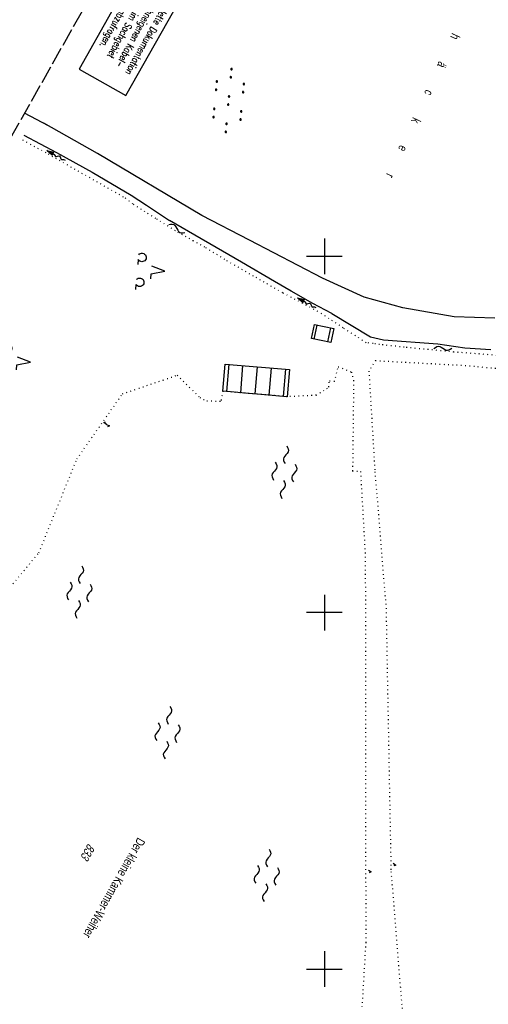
# Model space of a CAD drawing. Extents: x 509054 to 510069, y 459212 to 460305.
# Tile 39 of 66: x 509415 to 509546, y 459890 to 460166. Entities that reach past the tile are written whole.
import ezdxf

# ---------------------------------------------------------------- set-up
doc = ezdxf.new("R2010")
doc.units = 0
doc.header["$LTSCALE"] = 10
doc.header["$MEASUREMENT"] = 0
for name, pattern in [('AUSGEZOGEN', [0]), ('LT00', [0]), ('LT14', [0.6, 0.5, -0.1]), ('PUNKTX2_STR', [0.6, 0.1, -0.5])]:
    doc.linetypes.add(name, pattern=pattern)
doc.layers.get('0').update_dxf_attribs({"linetype": 'LT00'})
for name, color, linetype in [('--FLIEßRICHTPFEIL', 180, 'Continuous'), ('--WASSER_GRENZE', 180, 'PUNKTX2_STR'), ('--WASSER_NUTZUNG', 180, 'Continuous'), ('BAB-KABEL_TEXT_KASTEN', 224, 'Continuous'), ('DFK_BEB_SCHR', 254, 'LT00'), ('DFK_BEBAUUNG', 250, 'LT00'), ('DFK_BES-NAME', 255, 'LT00'), ('DFK_FLUR_NR', 250, 'LT00'), ('DFK_KATASTER', 250, 'LT00'), ('DFK_NUTZUNG', 250, 'LT00'), ('DFK_TOPO-ANL', 252, 'LT00'), ('V110_RASTER', 250, 'LT00')]:
    doc.layers.add(name, color=color, linetype=linetype)
doc.layers.add('-BLATT_110-RAND', color=7, linetype='LT14', plot=False)
doc.styles.add('ROMANS', font='romans.shx', dxfattribs={"width": 0.8})
doc.styles.get("Standard").update_dxf_attribs({"font": 'ARIAL.TTF'})

# ---------------------------------------------------------------- blocks, each defined once
blk = doc.blocks.new('SYMB7050')
at = {"color": 0, "linetype": 'ByBlock'}
blk.add_lwpolyline([(0, 0), (0, 0.093), (0.046, 0.058)], dxfattribs=at)
blk = doc.blocks.new('SYMB7250')
at = {"color": 0, "linetype": 'ByBlock'}
for points in [[(-0.25, 0.28), (-0.208333, 0.308889), (-0.166667, 0.331111), (-0.125, 0.34), (-0.083333, 0.331111), (-0.041667, 0.308889), (0, 0.28)], [(0, 0.28), (0.041667, 0.251111), (0.083333, 0.228889), (0.125, 0.22), (0.166667, 0.228889), (0.208333, 0.251111), (0.25, 0.28)], [(-0.74, 0), (-0.698333, 0.028889), (-0.656667, 0.051111), (-0.615, 0.06), (-0.573333, 0.051111), (-0.531667, 0.028889), (-0.49, 0)], [(-0.49, 0), (-0.448333, -0.028889), (-0.406667, -0.051111), (-0.365, -0.06), (-0.323333, -0.051111), (-0.281667, -0.028889), (-0.24, 0)], [(0.24, 0), (0.281667, 0.028889), (0.323333, 0.051111), (0.365, 0.06), (0.406667, 0.051111), (0.448333, 0.028889), (0.49, 0)], [(0.49, 0), (0.531667, -0.028889), (0.573333, -0.051111), (0.615, -0.06), (0.656667, -0.051111), (0.698333, -0.028889), (0.74, 0)], [(-0.25, -0.28), (-0.208333, -0.251111), (-0.166667, -0.228889), (-0.125, -0.22), (-0.083333, -0.228889), (-0.041667, -0.251111), (0, -0.28)], [(0, -0.28), (0.041667, -0.308889), (0.083333, -0.331111), (0.125, -0.34), (0.166667, -0.331111), (0.208333, -0.308889), (0.25, -0.28)]]:
    blk.add_lwpolyline(points, dxfattribs=at)
blk = doc.blocks.new('SYMB7110')
at = {"color": 0, "linetype": 'ByBlock'}
for p, q in [((-0.515, 0.392919), (-0.515, 0.367081)), ((-0.51, 0.362895), (-0.51, 0.397105)), ((-0.505, 0.399164), (-0.505, 0.360836)), ((-0.5, 0.360204), (-0.5, 0.399796)), ((-0.495, 0.399164), (-0.495, 0.360836)), ((-0.49, 0.362895), (-0.49, 0.397105)), ((-0.485, 0.392919), (-0.485, 0.367081)), ((-0.48, 0.379874), (-0.48, 0.380145)), ((-0.285, 0.392919), (-0.285, 0.367081)), ((-0.28, 0.362895), (-0.28, 0.397105)), ((-0.275, 0.399164), (-0.275, 0.360836)), ((-0.27, 0.360204), (-0.27, 0.399796)), ((-0.265, 0.399164), (-0.265, 0.360836)), ((-0.26, 0.362895), (-0.26, 0.397105)), ((-0.255, 0.392919), (-0.255, 0.367081)), ((-0.25, 0.379874), (-0.25, 0.380146)), ((0.255, 0.392919), (0.255, 0.367081)), ((0.26, 0.362895), (0.26, 0.397105)), ((0.265, 0.399164), (0.265, 0.360836)), ((0.27, 0.360204), (0.27, 0.399796)), ((0.275, 0.399164), (0.275, 0.360836)), ((0.28, 0.362895), (0.28, 0.397105)), ((0.285, 0.392919), (0.285, 0.367081)), ((0.29, 0.379874), (0.29, 0.380145)), ((0.485, 0.392919), (0.485, 0.367081)), ((0.49, 0.362895), (0.49, 0.397105)), ((0.495, 0.399164), (0.495, 0.360836)), ((0.5, 0.360204), (0.5, 0.399796)), ((0.505, 0.399164), (0.505, 0.360836)), ((0.51, 0.362895), (0.51, 0.397105)), ((0.515, 0.392919), (0.515, 0.367081)), ((0.52, 0.379874), (0.52, 0.380146)), ((-0.9, 0.012919), (-0.9, -0.012919)), ((-0.895, -0.017106), (-0.895, 0.017105)), ((-0.89, 0.019164), (-0.89, -0.019164)), ((-0.885, -0.019797), (-0.885, 0.019796)), ((-0.88, 0.019164), (-0.88, -0.019164)), ((-0.875, -0.017106), (-0.875, 0.017105)), ((-0.87, 0.012919), (-0.87, -0.012919)), ((-0.865, -0.000126), (-0.865, 0.000145)), ((-0.67, 0.012919), (-0.67, -0.012919)), ((-0.665, -0.017106), (-0.665, 0.017105)), ((-0.66, 0.019164), (-0.66, -0.019164)), ((-0.655, -0.019797), (-0.655, 0.019796)), ((-0.65, 0.019164), (-0.65, -0.019164)), ((-0.645, -0.017106), (-0.645, 0.017105)), ((-0.64, 0.012919), (-0.64, -0.012919)), ((-0.635, -0.000126), (-0.635, 0.000145)), ((-0.13, 0.012919), (-0.13, -0.012919)), ((-0.125, -0.017105), (-0.125, 0.017105)), ((-0.12, 0.019164), (-0.12, -0.019164)), ((-0.115, -0.019796), (-0.115, 0.019796)), ((-0.11, 0.019164), (-0.11, -0.019164)), ((-0.105, -0.017105), (-0.105, 0.017105)), ((-0.1, 0.012919), (-0.1, -0.012919)), ((-0.095, -0.000126), (-0.095, 0.000146)), ((0.1, 0.012919), (0.1, -0.012919)), ((0.105, -0.017105), (0.105, 0.017105)), ((0.11, 0.019164), (0.11, -0.019164)), ((0.115, -0.019796), (0.115, 0.019796)), ((0.12, 0.019164), (0.12, -0.019164)), ((0.125, -0.017105), (0.125, 0.017105)), ((0.13, 0.012919), (0.13, -0.012919)), ((0.135, -0.000126), (0.135, 0.000146)), ((0.64, 0.012919), (0.64, -0.012919)), ((0.645, -0.017105), (0.645, 0.017105)), ((0.65, 0.019164), (0.65, -0.019164)), ((0.655, -0.019796), (0.655, 0.019796)), ((0.66, 0.019164), (0.66, -0.019164)), ((0.665, -0.017105), (0.665, 0.017105)), ((0.67, 0.012919), (0.67, -0.012919)), ((0.675, -0.000126), (0.675, 0.000146)), ((0.87, 0.012919), (0.87, -0.012919)), ((0.875, -0.017105), (0.875, 0.017105)), ((0.88, 0.019164), (0.88, -0.019164)), ((0.885, -0.019796), (0.885, 0.019796)), ((0.89, 0.019164), (0.89, -0.019164)), ((0.895, -0.017105), (0.895, 0.017105)), ((0.9, 0.012919), (0.9, -0.012919)), ((0.905, -0.000126), (0.905, 0.000146)), ((-0.515, -0.367081), (-0.515, -0.392919)), ((-0.51, -0.397105), (-0.51, -0.362895)), ((-0.505, -0.360836), (-0.505, -0.399164)), ((-0.5, -0.399796), (-0.5, -0.360204)), ((-0.495, -0.360836), (-0.495, -0.399164)), ((-0.49, -0.397106), (-0.49, -0.362895)), ((-0.485, -0.367081), (-0.485, -0.392919)), ((-0.48, -0.380126), (-0.48, -0.379855)), ((-0.285, -0.367081), (-0.285, -0.392919)), ((-0.28, -0.397105), (-0.28, -0.362895)), ((-0.275, -0.360836), (-0.275, -0.399164)), ((-0.27, -0.399796), (-0.27, -0.360204)), ((-0.265, -0.360836), (-0.265, -0.399164)), ((-0.26, -0.397105), (-0.26, -0.362895)), ((-0.255, -0.367081), (-0.255, -0.392919)), ((-0.25, -0.380126), (-0.25, -0.379855)), ((0.255, -0.367081), (0.255, -0.392919)), ((0.26, -0.397105), (0.26, -0.362895)), ((0.265, -0.360836), (0.265, -0.399164)), ((0.27, -0.399796), (0.27, -0.360204)), ((0.275, -0.360836), (0.275, -0.399164)), ((0.28, -0.397105), (0.28, -0.362895)), ((0.285, -0.367081), (0.285, -0.392919)), ((0.29, -0.380126), (0.29, -0.379855)), ((0.485, -0.367081), (0.485, -0.392919)), ((0.49, -0.397105), (0.49, -0.362895)), ((0.495, -0.360836), (0.495, -0.399164)), ((0.5, -0.399796), (0.5, -0.360204)), ((0.505, -0.360836), (0.505, -0.399164)), ((0.51, -0.397105), (0.51, -0.362895)), ((0.515, -0.367081), (0.515, -0.392919)), ((0.52, -0.380126), (0.52, -0.379855))]:
    blk.add_line(p, q, dxfattribs=at)
for points in [[(-0.48, 0.38), (-0.481981, 0.388678), (-0.48753, 0.395637), (-0.49555, 0.399499), (-0.50445, 0.399499), (-0.51247, 0.395637), (-0.518019, 0.388678), (-0.52, 0.38), (-0.518019, 0.371322), (-0.51247, 0.364363), (-0.50445, 0.360501), (-0.49555, 0.360501), (-0.48753, 0.364363), (-0.481981, 0.371322), (-0.48, 0.38)], [(-0.25, 0.38), (-0.251981, 0.388678), (-0.25753, 0.395637), (-0.26555, 0.399499), (-0.27445, 0.399499), (-0.28247, 0.395637), (-0.288019, 0.388678), (-0.29, 0.38), (-0.288019, 0.371322), (-0.28247, 0.364363), (-0.27445, 0.360501), (-0.26555, 0.360501), (-0.25753, 0.364363), (-0.251981, 0.371322), (-0.25, 0.38)], [(0.29, 0.38), (0.288019, 0.388678), (0.28247, 0.395637), (0.27445, 0.399499), (0.26555, 0.399499), (0.25753, 0.395637), (0.251981, 0.388678), (0.25, 0.38), (0.251981, 0.371322), (0.25753, 0.364363), (0.26555, 0.360501), (0.27445, 0.360501), (0.28247, 0.364363), (0.288019, 0.371322), (0.29, 0.38)], [(0.52, 0.38), (0.518019, 0.388678), (0.51247, 0.395637), (0.50445, 0.399499), (0.495549, 0.399499), (0.48753, 0.395637), (0.481981, 0.388678), (0.48, 0.38), (0.481981, 0.371322), (0.48753, 0.364363), (0.495549, 0.360501), (0.50445, 0.360501), (0.51247, 0.364363), (0.518019, 0.371322), (0.52, 0.38)], [(-0.865, 0), (-0.866981, 0.008678), (-0.87253, 0.015637), (-0.88055, 0.019498), (-0.88945, 0.019498), (-0.89747, 0.015637), (-0.903019, 0.008678), (-0.905, 0)], [(-0.905, 0), (-0.903019, -0.008678), (-0.89747, -0.015637), (-0.88945, -0.019499), (-0.88055, -0.019499), (-0.87253, -0.015637), (-0.866981, -0.008678), (-0.865, 0)], [(-0.635, 0), (-0.636981, 0.008678), (-0.64253, 0.015637), (-0.65055, 0.019498), (-0.65945, 0.019498), (-0.66747, 0.015637), (-0.673019, 0.008678), (-0.675, 0)], [(-0.675, 0), (-0.673019, -0.008678), (-0.66747, -0.015637), (-0.65945, -0.019499), (-0.65055, -0.019499), (-0.64253, -0.015637), (-0.636981, -0.008678), (-0.635, 0)], [(-0.095, 0), (-0.096981, 0.008678), (-0.10253, 0.015637), (-0.11055, 0.019499), (-0.11945, 0.019499), (-0.12747, 0.015637), (-0.133019, 0.008678), (-0.135, 0)], [(-0.135, 0), (-0.133019, -0.008678), (-0.12747, -0.015637), (-0.11945, -0.019499), (-0.11055, -0.019499), (-0.10253, -0.015637), (-0.096981, -0.008678), (-0.095, 0)], [(0.135, 0), (0.133019, 0.008678), (0.12747, 0.015637), (0.11945, 0.019499), (0.11055, 0.019499), (0.10253, 0.015637), (0.096981, 0.008678), (0.095, 0)], [(0.095, 0), (0.096981, -0.008678), (0.10253, -0.015637), (0.11055, -0.019499), (0.11945, -0.019499), (0.12747, -0.015637), (0.133019, -0.008678), (0.135, 0)], [(0.675, 0), (0.673019, 0.008678), (0.66747, 0.015637), (0.65945, 0.019499), (0.65055, 0.019499), (0.64253, 0.015637), (0.636981, 0.008678), (0.635, 0)], [(0.635, 0), (0.636981, -0.008678), (0.64253, -0.015637), (0.65055, -0.019499), (0.65945, -0.019499), (0.66747, -0.015637), (0.673019, -0.008678), (0.675, 0)], [(0.905, 0), (0.903019, 0.008678), (0.89747, 0.015637), (0.88945, 0.019499), (0.88055, 0.019499), (0.87253, 0.015637), (0.866981, 0.008678), (0.865, 0)], [(0.865, 0), (0.866981, -0.008678), (0.87253, -0.015637), (0.88055, -0.019499), (0.88945, -0.019499), (0.89747, -0.015637), (0.903019, -0.008678), (0.905, 0)], [(-0.48, -0.38), (-0.481981, -0.371322), (-0.48753, -0.364363), (-0.49555, -0.360501), (-0.50445, -0.360501), (-0.51247, -0.364363), (-0.518019, -0.371322), (-0.52, -0.38), (-0.518019, -0.388678), (-0.51247, -0.395637), (-0.50445, -0.399499), (-0.49555, -0.399499), (-0.48753, -0.395637), (-0.481981, -0.388678), (-0.48, -0.38)], [(-0.25, -0.38), (-0.251981, -0.371322), (-0.25753, -0.364363), (-0.26555, -0.360501), (-0.27445, -0.360501), (-0.28247, -0.364363), (-0.288019, -0.371322), (-0.29, -0.38), (-0.288019, -0.388678), (-0.28247, -0.395637), (-0.27445, -0.399499), (-0.26555, -0.399499), (-0.25753, -0.395637), (-0.251981, -0.388678), (-0.25, -0.38)], [(0.29, -0.38), (0.288019, -0.371322), (0.28247, -0.364363), (0.27445, -0.360501), (0.26555, -0.360501), (0.25753, -0.364363), (0.251981, -0.371322), (0.25, -0.38), (0.251981, -0.388678), (0.25753, -0.395637), (0.26555, -0.399499), (0.27445, -0.399499), (0.28247, -0.395637), (0.288019, -0.388678), (0.29, -0.38)], [(0.52, -0.38), (0.518019, -0.371322), (0.51247, -0.364363), (0.50445, -0.360501), (0.495549, -0.360501), (0.48753, -0.364363), (0.481981, -0.371322), (0.48, -0.38), (0.481981, -0.388678), (0.48753, -0.395637), (0.495549, -0.399499), (0.50445, -0.399499), (0.51247, -0.395637), (0.518019, -0.388678), (0.52, -0.38)]]:
    blk.add_lwpolyline(points, dxfattribs=at)
blk = doc.blocks.new('SYMB7201')
at = {"color": 0, "linetype": 'ByBlock'}
for p, q in [((0, 0.385), (-0.11, 0.015)), ((-0.255, -0.385), (-0.115, -0.385)), ((0.445, -0.385), (0.585, -0.385))]:
    blk.add_line(p, q, dxfattribs=at)
for points in [[(0.25, 0.015), (0.11, 0.015), (0, 0.385)], [(-0.393816, -0.383308), (-0.416239, -0.362945), (-0.432849, -0.337617), (-0.442589, -0.308936), (-0.444836, -0.27873), (-0.439449, -0.248923), (-0.426769, -0.221415), (-0.407606, -0.197958), (-0.38318, -0.180047), (-0.355047, -0.168823), (-0.325, -0.165), (-0.294953, -0.168823), (-0.26682, -0.180047), (-0.242394, -0.197959), (-0.223231, -0.221415), (-0.210551, -0.248923), (-0.205164, -0.27873), (-0.207411, -0.308936), (-0.21715, -0.337617), (-0.233761, -0.362945), (-0.256184, -0.383308)], [(0.306185, -0.383308), (0.283761, -0.362945), (0.267151, -0.337617), (0.257411, -0.308936), (0.255164, -0.27873), (0.260552, -0.248923), (0.273231, -0.221415), (0.292394, -0.197958), (0.31682, -0.180047), (0.344953, -0.168823), (0.375, -0.165), (0.405047, -0.168823), (0.43318, -0.180047), (0.457606, -0.197959), (0.476769, -0.221415), (0.489449, -0.248923), (0.494836, -0.27873), (0.492589, -0.308936), (0.48285, -0.337617), (0.466239, -0.362945), (0.443816, -0.383308)]]:
    blk.add_lwpolyline(points, dxfattribs=at)
blk = doc.blocks.new('FLIEßRICHTPFEIL')
at = {"layer": '--FLIEßRICHTPFEIL'}
blk.add_hatch(color=256, dxfattribs=at).paths.add_polyline_path([(-1.95, 0.4875), (-1.95, -0.4875), (0, 0)])
for p, q in [((-1.95, 0.4875), (-1.95, -0.4875)), ((-1.95, 0.4875), (0, 0)), ((0, 0), (-1.95, -0.4875))]:
    blk.add_line(p, q, dxfattribs=at)
at = {"layer": '--FLIEßRICHTPFEIL', "start_tangent": (-1, 0), "end_tangent": (-1, 0)}
blk.add_spline([(-1.95, 0), (-2.4375, 0), (-2.925, 0.325), (-3.4125, 0), (-3.9, -0.325), (-4.3875, 0), (-4.875, 0.325), (-5.3625, 0), (-5.85, 0)], degree=3, dxfattribs=at)
blk = doc.blocks.new('SYMB7251')
at = {"color": 0, "linetype": 'ByBlock'}
for points in [[(-0.25, 0), (-0.208333, 0.028889), (-0.166667, 0.051111), (-0.125, 0.06), (-0.083333, 0.051111), (-0.041667, 0.028889), (0, 0)], [(0, 0), (0.041667, -0.028889), (0.083333, -0.051111), (0.125, -0.06), (0.166667, -0.051111), (0.208333, -0.028889), (0.25, 0)]]:
    blk.add_lwpolyline(points, dxfattribs=at)

msp = doc.modelspace()

# ---------------------------------------------------------------- linework, layer by layer
at = {"layer": '--WASSER_GRENZE', "ltscale": 0.2}
for p, q in [((509415.41, 460132.63), (509422.58, 460128.69)), ((509422.58, 460128.69), (509444.2, 460116.34)), ((509444.2, 460116.34), (509446.4, 460114.61)), ((509446.4, 460114.61), (509452.91, 460110.48)), ((509452.91, 460110.48), (509458.88, 460106.78)), ((509458.88, 460106.78), (509463.09, 460104.43)), ((509463.09, 460104.43), (509466.68, 460102.44)), ((509466.68, 460102.44), (509472.6, 460098.78)), ((509472.6, 460098.78), (509480.75, 460094.09)), ((509480.75, 460094.09), (509488.36, 460089.72)), ((509488.36, 460089.72), (509498.94, 460084.07)), ((509505.27, 460079.88), (509498.94, 460084.07)), ((509511.69, 460075.74), (509505.27, 460079.88)), ((509513.64, 460075.5), (509511.69, 460075.74)), ((509515.46, 460075.21), (509513.64, 460075.5)), ((509522.38, 460074.45), (509515.46, 460075.21)), ((509536.28, 460073.11), (509522.38, 460074.45)), ((509549.49, 460072.08), (509536.28, 460073.11)), ((509502.81, 460064.81), (509503.85, 460069)), ((509503.85, 460069), (509507.55, 460067.51)), ((509514.28, 460070.72), (509512.45, 460067.79)), ((509514.28, 460070.72), (509536.92, 460069.48)), ((509580.26, 460065.56), (509536.92, 460069.48)), ((509443.4, 460061.39), (509458.74, 460066.62)), ((509458.74, 460066.62), (509465.05, 460060.32)), ((509507.55, 460067.51), (509508.17, 460065.14)), ((509512.45, 460067.79), (509514.14, 460039.54)), ((509499.71, 460062.21), (509501.25, 460063.3)), ((509501.25, 460063.3), (509501.37, 460064.91)), ((509502.81, 460064.81), (509501.37, 460064.91)), ((509508.17, 460065.14), (509507.89, 460039.73)), ((509430.63, 460043.12), (509443.4, 460061.39)), ((509471.55, 460062.11), (509471, 460059.3)), ((509489.6, 460060.57), (509471.55, 460062.11)), ((509497.72, 460060.98), (509489.6, 460060.57)), ((509497.72, 460060.98), (509499.71, 460062.21)), ((509465.05, 460060.32), (509467.04, 460059.43)), ((509467.04, 460059.43), (509471, 460059.3)), ((509419.99, 460016.82), (509430.63, 460043.12)), ((509507.89, 460039.73), (509510.11, 460039.59)), ((509510.11, 460039.59), (509511.45, 460015.64)), ((509514.14, 460039.54), (509517.26, 460001.26)), ((509402.75, 459996.07), (509419.99, 460016.82)), ((509511.45, 460015.64), (509511.57, 459907.48)), ((509517.26, 460001.26), (509518.64, 459927.36)), ((509518.64, 459927.36), (509521.87, 459887.41)), ((509511.57, 459907.48), (509510.51, 459889.4))]:
    msp.add_line(p, q, dxfattribs=at)
at = {"layer": '-BLATT_110-RAND'}
msp.add_lwpolyline([(509508.66, 460304.61), (509054.47, 459498.79), (509563.22, 459212.04), (510017.41, 460017.85), (509508.66, 460304.61)], dxfattribs=at)
at = {"layer": 'BAB-KABEL_TEXT_KASTEN', "linetype": 'AUSGEZOGEN'}
msp.add_lwpolyline([(509449.43, 460184.76), (509431.23, 460152.48), (509444.35, 460145.08), (509462.54, 460177.37)], close=True, dxfattribs=at)
at = {"layer": 'DFK_BEB_SCHR'}
for p, q in [((509497.84, 460080.67), (509497.06, 460076.76)), ((509500.98, 460075.94), (509501.76, 460079.87)), ((509473.18, 460069.67), (509472.54, 460062.03)), ((509476.53, 460061.68), (509477.17, 460069.32)), ((509481.15, 460068.98), (509480.51, 460061.35)), ((509484.5, 460061.01), (509485.14, 460068.63)), ((509489.12, 460068.29), (509488.48, 460060.67))]:
    msp.add_line(p, q, dxfattribs=at)
at = {"layer": 'DFK_BEBAUUNG'}
for points in [[(509502.59, 460079.7), (509501.81, 460075.77), (509496.42, 460076.89), (509497.22, 460080.8), (509502.59, 460079.7)], [(509490.24, 460068.19), (509489.6, 460060.57), (509471.55, 460062.11), (509472.21, 460069.75), (509490.24, 460068.19)]]:
    msp.add_lwpolyline(points, dxfattribs=at)
at = {"layer": 'DFK_KATASTER'}
for p, q in [((509415.77, 460133.93), (509424.91, 460129.11)), ((509424.91, 460129.11), (509434.93, 460123.62)), ((509434.93, 460123.62), (509445.86, 460117.1)), ((509445.86, 460117.1), (509450.1, 460114.31)), ((509450.1, 460114.31), (509456.58, 460110.04)), ((509476.74, 460098.3), (509456.58, 460110.04)), ((509486.03, 460092.89), (509476.74, 460098.3)), ((509490.63, 460090.2), (509486.03, 460092.89)), ((509496.74, 460086.7), (509490.63, 460090.2)), ((509502.08, 460083.88), (509496.74, 460086.7)), ((509502.08, 460083.88), (509512.94, 460077.34)), ((509512.94, 460077.34), (509516.59, 460076.58)), ((509516.59, 460076.58), (509531.81, 460075.41)), ((509531.81, 460075.41), (509539.34, 460074.31)), ((509539.34, 460074.31), (509546.59, 460073.79))]:
    msp.add_line(p, q, dxfattribs=at)
at = {"layer": 'DFK_TOPO-ANL'}
for p, q in [((509422.64, 460136.59), (509415.93, 460140.09)), ((509436.44, 460128.85), (509421.38, 460137.3)), ((509465.66, 460111.39), (509436.44, 460128.85)), ((509478.97, 460104.54), (509465.66, 460111.39)), ((509499.43, 460093.87), (509478.97, 460104.54)), ((509511.09, 460088.49), (509499.43, 460093.87)), ((509521.93, 460085.51), (509511.09, 460088.49)), ((509536.34, 460083.02), (509521.93, 460085.51)), ((509547.77, 460082.57), (509536.34, 460083.02))]:
    msp.add_line(p, q, dxfattribs=at)
at = {"layer": 'V110_RASTER'}
for p, q in [((509500, 460105), (509500, 460095)), ((509495, 460100), (509505, 460100)), ((509500, 460005), (509500, 459995)), ((509505, 460000), (509495, 460000)), ((509500, 459905), (509500, 459895)), ((509495, 459900), (509505, 459900))]:
    msp.add_line(p, q, dxfattribs=at)

# ---------------------------------------------------------------- block references
at = {"layer": '--FLIEßRICHTPFEIL'}
for p, rotation in [((509422.21, 460129.7), 151.5006225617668), ((509492.43, 460088.28), 152.4083435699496)]:
    msp.add_blockref('FLIEßRICHTPFEIL', p, dxfattribs=dict(at, rotation=rotation))
at = {"layer": '--WASSER_NUTZUNG', "zscale": 10}
for name, p, xscale, yscale, rotation in [('SYMB7251', (509458.63, 460107.77), 9.999999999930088, 10.00000000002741, 333.544240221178), ('SYMB7251', (509533.18, 460074.16), 9.999999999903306, 10.00000000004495, 1.758017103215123), ('SYMB7250', (509488.76, 460039.42), 9.999999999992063, 9.999999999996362, 264.7376999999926), ('SYMB7250', (509431.31, 460005.79), 9.999999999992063, 9.999999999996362, 264.7376999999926), ('SYMB7250', (509456.01, 459966.33), 9.999999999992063, 9.999999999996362, 264.7376999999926), ('SYMB7250', (509483.8, 459926.3), 9.999999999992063, 9.999999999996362, 264.7376999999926)]:
    msp.add_blockref(name, p, dxfattribs=dict(at, xscale=xscale, yscale=yscale, rotation=rotation))
at = {"layer": 'DFK_KATASTER', "xscale": 10, "yscale": 10, "zscale": 10}
for p, rotation in [((509438.93, 460052.81), 58.17265998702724), ((509438.94, 460052.82), 240.944940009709), ((509519.27, 459929.66), 234.5308600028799), ((509512.3, 459927.73), 237.5533099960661)]:
    msp.add_blockref('SYMB7050', p, dxfattribs=dict(at, rotation=rotation))
at = {"layer": 'DFK_NUTZUNG', "xscale": 10.00000000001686, "yscale": 10, "zscale": 10, "rotation": 264.7377100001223}
for name, p in [('SYMB7110', (509473.16, 460143.67)), ('SYMB7201', (509451.42, 460096.15)), ('SYMB7201', (509413.75, 460070.59))]:
    msp.add_blockref(name, p, dxfattribs=at)

# ---------------------------------------------------------------- texts
at = {"layer": 'BAB-KABEL_TEXT_KASTEN', "insert": (509460.5, 460176.54), "char_height": 2, "width": 33.7438, "attachment_point": 1, "rotation": 240.5925, "style": 'ROMANS'}
msp.add_mtext('{\\W0.75;Die komplette Dokumentation der autobahneigenen Kabel-\\Panlagen sind im Sachgebiet Elektrotechnik abzufragen.}', dxfattribs=at)
at = {"layer": 'DFK_BES-NAME', "width": 0.75}
for s, rotation, p in [('L          o          h          ä          c          k          e          r', 245.0378, (509543.17, 460178.61)), ('Der kleine Kammer-Weiher', 240.5925, (509447.72, 459937.07))]:
    msp.add_text(s, height=2.5, rotation=rotation, dxfattribs=at).set_placement(p)
at = {"layer": 'DFK_FLUR_NR', "oblique": 13.754, "width": 0.75}
msp.add_text('833', height=2.5, rotation=240.5925, dxfattribs=at).set_placement((509433.77, 459935.4))

doc.saveas('drawing.dxf')
